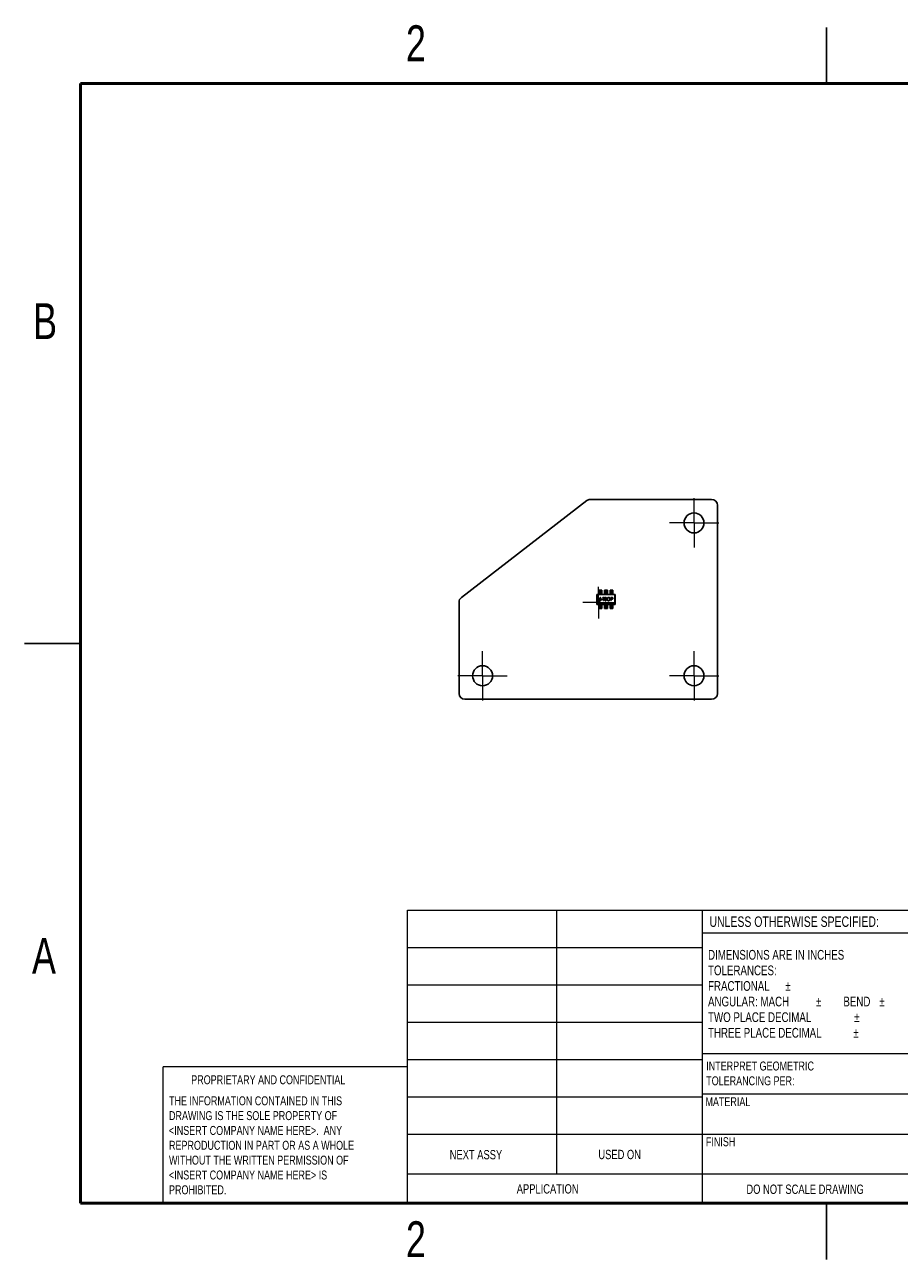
# Model space of a CAD drawing. Header units: millimetres. Extents: x 3 to 276, y 3 to 213.
# Tile 1 of 2: x 3 to 152, y 3 to 213. Entities that reach past the tile are written whole.
import ezdxf

# ---------------------------------------------------------------- set-up
doc = ezdxf.new("R2010")
doc.units = ezdxf.units.MM
doc.styles.add('SLDTEXTSTYLE0', font='TXT', dxfattribs={"width": 0.75})

# ---------------------------------------------------------------- blocks, each defined once
blk = doc.blocks.new('SW_NOTE_0')
at = {"color": 0, "linetype": 'Continuous', "lineweight": 0, "char_height": 1.524, "attachment_point": 1, "style": 'SLDTEXTSTYLE0'}
for s, insert in [('INTERPRET GEOMETRIC', (0, 1.96)), ('TOLERANCING PER:', (0, -0.56))]:
    blk.add_mtext(s, dxfattribs=dict(at, insert=insert))
blk = doc.blocks.new('SW_NOTE_0_1')
at = {"color": 0, "linetype": 'Continuous', "lineweight": 0, "char_height": 1.651, "attachment_point": 1, "style": 'SLDTEXTSTYLE0'}
for s, insert in [('DIMENSIONS ARE IN INCHES', (0, 2.13)), ('TOLERANCES:', (0, -0.52)), ('FRACTIONAL', (0, -3.17)), ('%%p', (13.15, -3.17)), ('ANGULAR: MACH', (0, -5.82)), ('%%p', (18.37, -5.82)), ('BEND', (23.04, -5.82)), ('%%p', (29.16, -5.82)), ('%%p', (24.88, -8.48)), ('TWO PLACE DECIMAL', (0, -8.48)), ('THREE PLACE DECIMAL', (0, -11.13)), ('%%p', (24.73, -11.13))]:
    blk.add_mtext(s, dxfattribs=dict(at, insert=insert))
blk = doc.blocks.new('SW_NOTE_0_2')
at = {"color": 0, "linetype": 'Continuous', "lineweight": 0, "char_height": 1.524, "attachment_point": 1, "style": 'SLDTEXTSTYLE0'}
for s, insert in [('THE INFORMATION CONTAINED IN THIS', (0, 1.96)), ('DRAWING IS THE SOLE PROPERTY OF', (0, -0.56)), ('<INSERT COMPANY NAME HERE>.  ANY', (0, -3.08)), ('REPRODUCTION IN PART OR AS A WHOLE', (0, -5.61)), ('WITHOUT THE WRITTEN PERMISSION OF', (0, -8.13)), ('<INSERT COMPANY NAME HERE> IS', (0, -10.66)), ('PROHIBITED.', (0, -13.18))]:
    blk.add_mtext(s, dxfattribs=dict(at, insert=insert))
blk = doc.blocks.new('SW_CENTERMARKSYMBOL_0')
at = {"color": 0, "linetype": 'Continuous', "lineweight": 18}
for p, q in [((0, 2.5), (0, 2.675)), ((0, 0), (0, 2.5)), ((-2.5, 0), (-2.675, 0)), ((0, 0), (-2.5, 0)), ((0, 0), (0, -2.5)), ((0, 0), (2.5, 0)), ((2.5, 0), (2.675, 0)), ((0, -2.5), (0, -2.675))]:
    blk.add_line(p, q, dxfattribs=at)
blk = doc.blocks.new('SW_CENTERMARKSYMBOL_1')
at = {"color": 0, "linetype": 'Continuous', "lineweight": 18}
for p, q in [((0, 2.5), (0, 4.2)), ((0, 0), (0, 2.5)), ((-2.5, 0), (-4.2, 0)), ((0, 0), (-2.5, 0)), ((0, 0), (0, -2.5)), ((0, 0), (2.5, 0)), ((2.5, 0), (4.2, 0)), ((0, -2.5), (0, -4.2))]:
    blk.add_line(p, q, dxfattribs=at)
blk = doc.blocks.new('SW_CENTERMARKSYMBOL_2')
at = {"color": 0, "linetype": 'Continuous', "lineweight": 18}
for p, q in [((0, 2.5), (0, 4.2)), ((0, 0), (0, 2.5)), ((-2.5, 0), (-4.2, 0)), ((0, 0), (-2.5, 0)), ((0, 0), (0, -2.5)), ((0, 0), (2.5, 0)), ((2.5, 0), (4.2, 0)), ((0, -2.5), (0, -4.2))]:
    blk.add_line(p, q, dxfattribs=at)
blk = doc.blocks.new('SW_CENTERMARKSYMBOL_3')
at = {"color": 0, "linetype": 'Continuous', "lineweight": 18}
for p, q in [((0, 2.5), (0, 4.2)), ((0, 0), (0, 2.5)), ((-2.5, 0), (-4.2, 0)), ((0, 0), (-2.5, 0)), ((0, 0), (0, -2.5)), ((0, 0), (2.5, 0)), ((2.5, 0), (4.2, 0)), ((0, -2.5), (0, -4.2))]:
    blk.add_line(p, q, dxfattribs=at)

msp = doc.modelspace()

# ---------------------------------------------------------------- linework, layer by layer
at = {"color": 7, "linetype": 'Continuous', "lineweight": 25}
for p, q in [((139.7, 212.72), (139.7, 203.2)), ((139.7, 203.2), (139.7, 212.72)), ((120.13, 132.44), (99.47, 132.44)), ((77.52, 115.74), (98.86, 132.23)), ((121.13, 99.44), (121.13, 131.44)), ((100.61, 116.26), (100.58, 116.29)), ((103.68, 116.29), (100.58, 116.29)), ((100.58, 116.29), (100.58, 114.59)), ((100.61, 116.26), (100.61, 114.63)), ((103.64, 116.26), (100.61, 116.26)), ((100.93, 116.99), (101.43, 116.99)), ((100.93, 116.77), (100.93, 116.99)), ((100.93, 116.77), (101.43, 116.77)), ((100.93, 116.67), (100.93, 116.77)), ((100.93, 116.67), (101.43, 116.67)), ((100.93, 116.63), (100.93, 116.67)), ((100.93, 116.53), (100.93, 116.63)), ((100.93, 116.63), (101.43, 116.63)), ((100.93, 116.29), (100.93, 116.53)), ((100.93, 116.53), (101.43, 116.53)), ((100.93, 116.29), (101.43, 116.29)), ((101.06, 115.52), (101.21, 115.76)), ((101.25, 115.73), (101.11, 115.52)), ((101.21, 115.76), (101.25, 115.73)), ((101.43, 116.77), (101.43, 116.99)), ((101.43, 116.67), (101.43, 116.77)), ((101.43, 116.63), (101.43, 116.67)), ((101.43, 116.53), (101.43, 116.63)), ((101.43, 116.29), (101.43, 116.53)), ((101.61, 115.75), (101.89, 115.75)), ((101.61, 115.69), (101.61, 115.75)), ((101.72, 115.69), (101.61, 115.69)), ((101.72, 115.22), (101.72, 115.69)), ((101.77, 115.69), (101.77, 115.22)), ((101.89, 115.69), (101.77, 115.69)), ((101.88, 116.99), (102.38, 116.99)), ((101.88, 116.77), (101.88, 116.99)), ((101.88, 116.77), (102.38, 116.77)), ((101.88, 116.67), (101.88, 116.77)), ((101.88, 116.67), (102.38, 116.67)), ((101.88, 116.63), (101.88, 116.67)), ((101.88, 116.53), (101.88, 116.63)), ((101.88, 116.63), (102.38, 116.63)), ((101.88, 116.53), (102.38, 116.53)), ((101.88, 116.29), (101.88, 116.53)), ((101.88, 116.29), (102.38, 116.29)), ((101.89, 115.75), (101.89, 115.69)), ((102.22, 115.67), (102.18, 115.64)), ((102.38, 116.77), (102.38, 116.99)), ((102.38, 116.67), (102.38, 116.77)), ((102.38, 116.63), (102.38, 116.67)), ((102.38, 116.53), (102.38, 116.63)), ((102.38, 116.29), (102.38, 116.53)), ((102.83, 116.99), (103.33, 116.99)), ((102.83, 116.77), (102.83, 116.99)), ((102.83, 116.77), (103.33, 116.77)), ((102.83, 116.67), (102.83, 116.77)), ((102.83, 116.67), (103.33, 116.67)), ((102.83, 116.63), (102.83, 116.67)), ((102.83, 116.53), (102.83, 116.63)), ((102.83, 116.63), (103.33, 116.63)), ((102.83, 116.53), (103.33, 116.53)), ((102.83, 116.29), (102.83, 116.53)), ((102.83, 116.29), (103.33, 116.29)), ((102.97, 115.75), (103.08, 115.75)), ((102.97, 115.22), (102.97, 115.75)), ((103.12, 115.69), (103.02, 115.69)), ((103.02, 115.69), (103.02, 115.52)), ((103.02, 115.52), (103.11, 115.52)), ((103.33, 116.77), (103.33, 116.99)), ((103.33, 116.67), (103.33, 116.77)), ((103.33, 116.63), (103.33, 116.67)), ((103.33, 116.53), (103.33, 116.63)), ((103.33, 116.29), (103.33, 116.53)), ((103.64, 116.26), (103.68, 116.29)), ((103.64, 114.63), (103.64, 116.26)), ((103.68, 114.59), (103.68, 116.29)), ((77.13, 114.95), (77.13, 99.44)), ((100.61, 114.63), (100.58, 114.59)), ((100.58, 114.59), (103.68, 114.59)), ((100.61, 114.63), (103.64, 114.63)), ((101.43, 114.59), (100.93, 114.59)), ((100.93, 114.59), (100.93, 114.35)), ((101.43, 114.35), (100.93, 114.35)), ((100.93, 114.35), (100.93, 114.25)), ((101.43, 114.25), (100.93, 114.25)), ((100.93, 114.25), (100.93, 114.21)), ((101.43, 114.21), (100.93, 114.21)), ((100.93, 114.21), (100.93, 114.11)), ((101.43, 114.11), (100.93, 114.11)), ((100.93, 114.11), (100.93, 113.89)), ((101.43, 113.89), (100.93, 113.89)), ((101.38, 115.45), (101.58, 115.45)), ((101.38, 115.4), (101.38, 115.45)), ((101.58, 115.4), (101.38, 115.4)), ((101.43, 114.59), (101.43, 114.35)), ((101.43, 114.35), (101.43, 114.25)), ((101.43, 114.25), (101.43, 114.21)), ((101.43, 114.21), (101.43, 114.11)), ((101.43, 114.11), (101.43, 113.89)), ((101.58, 115.45), (101.58, 115.4)), ((101.77, 115.22), (101.72, 115.22)), ((102.38, 114.59), (101.88, 114.59)), ((101.88, 114.59), (101.88, 114.35)), ((102.38, 114.35), (101.88, 114.35)), ((101.88, 114.35), (101.88, 114.25)), ((102.38, 114.25), (101.88, 114.25)), ((101.88, 114.25), (101.88, 114.21)), ((102.38, 114.21), (101.88, 114.21)), ((101.88, 114.21), (101.88, 114.11)), ((102.38, 114.11), (101.88, 114.11)), ((101.88, 114.11), (101.88, 113.89)), ((102.38, 113.89), (101.88, 113.89)), ((101.91, 115.32), (101.96, 115.35)), ((102.38, 114.59), (102.38, 114.35)), ((102.38, 114.35), (102.38, 114.25)), ((102.38, 114.25), (102.38, 114.21)), ((102.38, 114.21), (102.38, 114.11)), ((102.38, 114.11), (102.38, 113.89)), ((103.33, 114.59), (102.83, 114.59)), ((102.83, 114.59), (102.83, 114.35)), ((103.33, 114.35), (102.83, 114.35)), ((102.83, 114.35), (102.83, 114.25)), ((103.33, 114.25), (102.83, 114.25)), ((102.83, 114.25), (102.83, 114.21)), ((103.33, 114.21), (102.83, 114.21)), ((102.83, 114.21), (102.83, 114.11)), ((103.33, 114.11), (102.83, 114.11)), ((102.83, 114.11), (102.83, 113.89)), ((103.33, 113.89), (102.83, 113.89)), ((103.02, 115.22), (102.97, 115.22)), ((103.02, 115.46), (103.02, 115.22)), ((103.06, 115.46), (103.02, 115.46)), ((103.33, 114.59), (103.33, 114.35)), ((103.33, 114.35), (103.33, 114.25)), ((103.33, 114.25), (103.33, 114.21)), ((103.33, 114.21), (103.33, 114.11)), ((103.33, 114.11), (103.33, 113.89)), ((103.64, 114.63), (103.68, 114.59)), ((3.17, 107.95), (12.7, 107.95)), ((12.7, 107.95), (3.17, 107.95)), ((78.13, 98.44), (120.13, 98.44)), ((139.7, 3.17), (139.7, 12.7)), ((139.7, 12.7), (139.7, 3.17))]:
    msp.add_line(p, q, dxfattribs=at)
at = {"color": 7, "linetype": 'Continuous', "lineweight": 50}
for p, q in [((12.7, 12.7), (12.7, 203.2)), ((12.7, 203.2), (266.7, 203.2)), ((266.7, 12.7), (12.7, 12.7))]:
    msp.add_line(p, q, dxfattribs=at)
at = {"color": 7, "linetype": 'Continuous', "lineweight": 18}
for p, q in [((68.35, 62.59), (266.7, 62.59)), ((68.35, 12.7), (68.35, 62.59)), ((93.7, 62.59), (93.7, 17.69)), ((118.57, 12.7), (118.57, 62.59)), ((153.55, 58.67), (118.57, 58.67)), ((68.35, 56.24), (118.57, 56.24)), ((68.35, 49.89), (118.57, 49.89)), ((68.35, 43.54), (118.57, 43.54)), ((118.57, 38.19), (153.66, 38.19)), ((26.77, 12.7), (26.77, 35.92)), ((68.35, 35.92), (26.77, 35.92)), ((68.35, 37.19), (118.57, 37.19)), ((68.35, 30.84), (118.57, 30.84)), ((118.57, 31.34), (153.66, 31.34)), ((68.35, 24.49), (118.57, 24.49)), ((118.57, 24.48), (153.55, 24.48)), ((68.35, 17.69), (153.55, 17.69))]:
    msp.add_line(p, q, dxfattribs=at)
at = {"color": 7, "linetype": 'Continuous', "lineweight": 25}
for centre, radius in [((117.13, 128.44), 1.7), ((100.86, 114.88), 0.175), ((81.13, 102.44), 1.7), ((117.13, 102.44), 1.7)]:
    msp.add_circle(centre, radius, dxfattribs=at)
for centre, start, end in [((99.47, 131.44), 90, 127.6942), ((120.13, 131.44), 0, 90), ((78.13, 114.95), 127.6942, 180), ((78.13, 99.44), 180, 270), ((120.13, 99.44), 270, 0)]:
    msp.add_arc(centre, 1, start, end, dxfattribs=at)
for points, knots in [([(101, 115.37), (101, 115.37), (101, 115.38), (101, 115.4), (101, 115.42), (101.01, 115.43), (101.01, 115.44), (101.02, 115.45), (101.02, 115.46), (101.03, 115.47), (101.03, 115.49), (101.04, 115.5), (101.05, 115.51), (101.05, 115.52), (101.06, 115.52)], [0, 0, 0, 0, 0.097818, 0.199726, 0.305276, 0.415811, 0.474472, 0.537274, 0.603657, 0.674299, 0.749834, 0.828598, 0.912378, 1, 1, 1, 1]), ([(101.11, 115.52), (101.12, 115.52), (101.14, 115.52), (101.16, 115.52), (101.17, 115.52)], [0, 0, 0, 0, 0.512659, 1, 1, 1, 1]), ([(101.17, 115.52), (101.17, 115.52), (101.18, 115.52), (101.2, 115.52), (101.21, 115.52), (101.23, 115.51), (101.24, 115.51), (101.25, 115.5), (101.27, 115.49), (101.28, 115.48), (101.29, 115.47), (101.3, 115.46), (101.31, 115.44), (101.31, 115.43), (101.32, 115.41), (101.32, 115.4), (101.32, 115.38), (101.32, 115.37), (101.32, 115.37)], [0, 0, 0, 0, 0.065231, 0.128405, 0.190067, 0.250943, 0.311546, 0.372863, 0.435024, 0.499072, 0.563091, 0.62551, 0.68668, 0.747283, 0.808563, 0.870742, 0.934341, 1, 1, 1, 1]), ([(101.95, 115.64), (101.95, 115.64), (101.95, 115.66), (101.95, 115.67), (101.96, 115.69), (101.96, 115.7), (101.97, 115.71), (101.98, 115.73), (102, 115.74), (102.01, 115.75), (102.03, 115.75), (102.04, 115.76), (102.06, 115.76), (102.07, 115.76), (102.08, 115.76)], [0, 0, 0, 0, 0.083785, 0.16578, 0.24628, 0.327461, 0.408797, 0.489715, 0.571376, 0.655523, 0.741019, 0.826547, 0.911989, 1, 1, 1, 1]), ([(101.98, 115.56), (101.97, 115.56), (101.97, 115.57), (101.96, 115.58), (101.96, 115.59), (101.95, 115.6), (101.95, 115.61), (101.95, 115.62), (101.95, 115.63), (101.95, 115.64), (101.95, 115.64)], [0, 0, 0, 0, 0.1335068, 0.262559, 0.3882644, 0.5126674, 0.6337223, 0.7553939, 0.8775529, 1, 1, 1, 1]), ([(102.06, 115.49), (102.06, 115.49), (102.05, 115.5), (102.03, 115.51), (102.02, 115.52), (102.01, 115.53), (102, 115.54), (101.99, 115.54), (101.98, 115.55), (101.98, 115.56), (101.98, 115.56)], [0, 0, 0, 0, 0.1815353, 0.3470817, 0.4955678, 0.6283573, 0.7455197, 0.8458308, 0.9307818, 1, 1, 1, 1]), ([(102.07, 115.71), (102.07, 115.71), (102.06, 115.71), (102.04, 115.7), (102.03, 115.7), (102.02, 115.69), (102.01, 115.68), (102, 115.67), (102, 115.65), (101.99, 115.65), (101.99, 115.64)], [0, 0, 0, 0, 0.143073, 0.275903, 0.402371, 0.528414, 0.650356, 0.765895, 0.880774, 1, 1, 1, 1]), ([(101.99, 115.64), (101.99, 115.64), (101.99, 115.63), (102, 115.62), (102, 115.62), (102, 115.61), (102.01, 115.6), (102.01, 115.59), (102.02, 115.58), (102.03, 115.58), (102.03, 115.57)], [0, 0, 0, 0, 0.107285, 0.214746, 0.322939, 0.434116, 0.553412, 0.686073, 0.834256, 1, 1, 1, 1]), ([(102.03, 115.57), (102.03, 115.57), (102.03, 115.57), (102.04, 115.56), (102.04, 115.56), (102.05, 115.55), (102.06, 115.55), (102.07, 115.54), (102.09, 115.53), (102.1, 115.52), (102.1, 115.52)], [0, 0, 0, 0, 0.052594, 0.124952, 0.218094, 0.333502, 0.468789, 0.624938, 0.801683, 1, 1, 1, 1]), ([(102.18, 115.64), (102.17, 115.64), (102.17, 115.65), (102.16, 115.66), (102.15, 115.67), (102.15, 115.67), (102.14, 115.68), (102.13, 115.69), (102.13, 115.69), (102.12, 115.7), (102.11, 115.7), (102.1, 115.7), (102.09, 115.71), (102.08, 115.71), (102.07, 115.71)], [0, 0, 0, 0, 0.098469, 0.189629, 0.274184, 0.352183, 0.423199, 0.488551, 0.548473, 0.60144, 0.701198, 0.799592, 0.898545, 1, 1, 1, 1]), ([(102.08, 115.76), (102.08, 115.76), (102.1, 115.76), (102.11, 115.76), (102.13, 115.75), (102.15, 115.74), (102.16, 115.74), (102.17, 115.73), (102.17, 115.72), (102.18, 115.72), (102.19, 115.71), (102.2, 115.7), (102.21, 115.68), (102.22, 115.68), (102.22, 115.67)], [0, 0, 0, 0, 0.107233, 0.213252, 0.31883, 0.426794, 0.483646, 0.543604, 0.608308, 0.677127, 0.750686, 0.828713, 0.91219, 1, 1, 1, 1]), ([(102.1, 115.52), (102.11, 115.52), (102.12, 115.51), (102.13, 115.5), (102.15, 115.48), (102.16, 115.47), (102.17, 115.46), (102.18, 115.45), (102.19, 115.44), (102.2, 115.43), (102.21, 115.41), (102.22, 115.39), (102.22, 115.37), (102.22, 115.36), (102.23, 115.35)], [0, 0, 0, 0, 0.096972, 0.187773, 0.272396, 0.351321, 0.424335, 0.491909, 0.554233, 0.611268, 0.716348, 0.81454, 0.908495, 1, 1, 1, 1]), ([(102.31, 115.48), (102.31, 115.49), (102.31, 115.5), (102.31, 115.52), (102.31, 115.54), (102.32, 115.56), (102.32, 115.57), (102.33, 115.59), (102.33, 115.61), (102.34, 115.62), (102.35, 115.64), (102.36, 115.65), (102.37, 115.67), (102.39, 115.68), (102.4, 115.69), (102.41, 115.71), (102.43, 115.72), (102.44, 115.73), (102.46, 115.73), (102.48, 115.74), (102.49, 115.75), (102.51, 115.75), (102.53, 115.76), (102.54, 115.76), (102.56, 115.76), (102.58, 115.76), (102.58, 115.76)], [0, 0, 0, 0, 0.043209, 0.085873, 0.12812, 0.170152, 0.211918, 0.253753, 0.296006, 0.338443, 0.381015, 0.42282, 0.464089, 0.505126, 0.545975, 0.586985, 0.628339, 0.670084, 0.711992, 0.753039, 0.794049, 0.834886, 0.875498, 0.916547, 0.958004, 1, 1, 1, 1]), ([(102.58, 115.71), (102.58, 115.71), (102.57, 115.71), (102.55, 115.71), (102.54, 115.7), (102.52, 115.7), (102.51, 115.7), (102.5, 115.69), (102.48, 115.68), (102.47, 115.68), (102.46, 115.67), (102.44, 115.66), (102.43, 115.65), (102.42, 115.64), (102.41, 115.63), (102.4, 115.62), (102.39, 115.61), (102.38, 115.6), (102.38, 115.58), (102.37, 115.57), (102.37, 115.56), (102.36, 115.54), (102.36, 115.53), (102.36, 115.51), (102.35, 115.5), (102.35, 115.49), (102.35, 115.48)], [0, 0, 0, 0, 0.042023, 0.083645, 0.124984, 0.166247, 0.207702, 0.249631, 0.291742, 0.334743, 0.37746, 0.419556, 0.461044, 0.502096, 0.542891, 0.583801, 0.624864, 0.666225, 0.707399, 0.748557, 0.789655, 0.83074, 0.87207, 0.913993, 0.956498, 1, 1, 1, 1]), ([(102.58, 115.76), (102.59, 115.76), (102.61, 115.76), (102.64, 115.76), (102.67, 115.75), (102.69, 115.74), (102.72, 115.73), (102.74, 115.72), (102.76, 115.7), (102.78, 115.68), (102.8, 115.66), (102.82, 115.64), (102.83, 115.62), (102.84, 115.59), (102.85, 115.57), (102.86, 115.54), (102.86, 115.51), (102.86, 115.49), (102.86, 115.48)], [0, 0, 0, 0, 0.06657, 0.130749, 0.193413, 0.254989, 0.316114, 0.377262, 0.439401, 0.502971, 0.566525, 0.628231, 0.689091, 0.749345, 0.81017, 0.87161, 0.934869, 1, 1, 1, 1]), ([(102.82, 115.48), (102.82, 115.49), (102.82, 115.5), (102.81, 115.51), (102.81, 115.53), (102.81, 115.54), (102.8, 115.56), (102.8, 115.57), (102.79, 115.58), (102.79, 115.6), (102.78, 115.61), (102.77, 115.62), (102.76, 115.63), (102.75, 115.64), (102.74, 115.65), (102.73, 115.66), (102.71, 115.67), (102.7, 115.68), (102.69, 115.68), (102.67, 115.69), (102.66, 115.7), (102.64, 115.7), (102.63, 115.7), (102.61, 115.71), (102.6, 115.71), (102.59, 115.71), (102.58, 115.71)], [0, 0, 0, 0, 0.042915, 0.08513, 0.126473, 0.167453, 0.207976, 0.248249, 0.28875, 0.32967, 0.370537, 0.411129, 0.451819, 0.492406, 0.533486, 0.575263, 0.617441, 0.660672, 0.70394, 0.746868, 0.789079, 0.831104, 0.873238, 0.915166, 0.957381, 1, 1, 1, 1]), ([(103.08, 115.75), (103.08, 115.75), (103.1, 115.75), (103.12, 115.75), (103.13, 115.75), (103.15, 115.75), (103.16, 115.75), (103.18, 115.74), (103.19, 115.74), (103.19, 115.74), (103.2, 115.74)], [0, 0, 0, 0, 0.176956, 0.339055, 0.486318, 0.618781, 0.735619, 0.838742, 0.926457, 1, 1, 1, 1]), ([(103.11, 115.52), (103.12, 115.52), (103.12, 115.52), (103.14, 115.52), (103.15, 115.52), (103.16, 115.52), (103.17, 115.52), (103.18, 115.52), (103.19, 115.52), (103.2, 115.53), (103.21, 115.53), (103.22, 115.54), (103.23, 115.55), (103.23, 115.56), (103.24, 115.57), (103.25, 115.58), (103.25, 115.59), (103.25, 115.6), (103.25, 115.61)], [0, 0, 0, 0, 0.072538, 0.140034, 0.202496, 0.260575, 0.313228, 0.361583, 0.404878, 0.444127, 0.5164, 0.586507, 0.655085, 0.724384, 0.793974, 0.861638, 0.930111, 1, 1, 1, 1]), ([(103.25, 115.61), (103.25, 115.61), (103.25, 115.62), (103.25, 115.63), (103.24, 115.64), (103.23, 115.65), (103.23, 115.66), (103.22, 115.67), (103.21, 115.68), (103.2, 115.68), (103.19, 115.69), (103.18, 115.69), (103.17, 115.69), (103.16, 115.69), (103.15, 115.69), (103.14, 115.69), (103.13, 115.69), (103.12, 115.69), (103.12, 115.69)], [0, 0, 0, 0, 0.070044, 0.139238, 0.208197, 0.279173, 0.349987, 0.418354, 0.48761, 0.557411, 0.59533, 0.637964, 0.685913, 0.738185, 0.796103, 0.858517, 0.926658, 1, 1, 1, 1]), ([(103.3, 115.61), (103.3, 115.6), (103.3, 115.59), (103.3, 115.58), (103.29, 115.57), (103.29, 115.56), (103.29, 115.55), (103.28, 115.54), (103.28, 115.53), (103.27, 115.52), (103.26, 115.51), (103.25, 115.5), (103.24, 115.5), (103.24, 115.49), (103.23, 115.48), (103.21, 115.48), (103.2, 115.48), (103.2, 115.47), (103.19, 115.47)], [0, 0, 0, 0, 0.070119, 0.137192, 0.202016, 0.264631, 0.326117, 0.38601, 0.445812, 0.505298, 0.564633, 0.624283, 0.683902, 0.743953, 0.805388, 0.868388, 0.933084, 1, 1, 1, 1]), ([(103.2, 115.74), (103.2, 115.74), (103.21, 115.74), (103.22, 115.73), (103.23, 115.73), (103.24, 115.72), (103.25, 115.72), (103.25, 115.71), (103.26, 115.7), (103.27, 115.69), (103.28, 115.69), (103.28, 115.68), (103.29, 115.67), (103.29, 115.65), (103.29, 115.64), (103.3, 115.63), (103.3, 115.62), (103.3, 115.61), (103.3, 115.61)], [0, 0, 0, 0, 0.062481, 0.12349, 0.183411, 0.243153, 0.302127, 0.36171, 0.421842, 0.482932, 0.544552, 0.605681, 0.66768, 0.729984, 0.794551, 0.860346, 0.928907, 1, 1, 1, 1]), ([(101.16, 115.21), (101.15, 115.21), (101.14, 115.21), (101.12, 115.21), (101.1, 115.22), (101.08, 115.23), (101.06, 115.24), (101.04, 115.25), (101.03, 115.27), (101.02, 115.29), (101.01, 115.3), (101, 115.32), (101, 115.35), (101, 115.36), (101, 115.37)], [0, 0, 0, 0, 0.084335, 0.167052, 0.249566, 0.33274, 0.415915, 0.497828, 0.580373, 0.6646, 0.749467, 0.83251, 0.915639, 1, 1, 1, 1]), ([(101.16, 115.47), (101.15, 115.47), (101.14, 115.47), (101.13, 115.47), (101.12, 115.47), (101.11, 115.46), (101.1, 115.46), (101.09, 115.45), (101.08, 115.45), (101.08, 115.44), (101.07, 115.43), (101.06, 115.42), (101.06, 115.41), (101.05, 115.41), (101.05, 115.4), (101.05, 115.39), (101.04, 115.38), (101.04, 115.37), (101.04, 115.37)], [0, 0, 0, 0, 0.0705993, 0.1379009, 0.2031962, 0.2667897, 0.3291064, 0.3906535, 0.4526531, 0.515748, 0.5779263, 0.63893, 0.6983507, 0.757296, 0.8163938, 0.8762669, 0.9368171, 1, 1, 1, 1]), ([(101.04, 115.37), (101.04, 115.36), (101.04, 115.35), (101.05, 115.34), (101.05, 115.33), (101.05, 115.32), (101.06, 115.32), (101.06, 115.31), (101.07, 115.3), (101.08, 115.29), (101.09, 115.28), (101.1, 115.28), (101.11, 115.27), (101.12, 115.27), (101.13, 115.26), (101.14, 115.26), (101.15, 115.26), (101.16, 115.26), (101.16, 115.26)], [0, 0, 0, 0, 0.061842, 0.121262, 0.180746, 0.239231, 0.298308, 0.358183, 0.420359, 0.484792, 0.549938, 0.613718, 0.676681, 0.739154, 0.8022, 0.86674, 0.93205, 1, 1, 1, 1]), ([(101.28, 115.37), (101.28, 115.37), (101.28, 115.38), (101.27, 115.39), (101.27, 115.4), (101.27, 115.41), (101.26, 115.41), (101.26, 115.42), (101.25, 115.43), (101.24, 115.44), (101.23, 115.45), (101.22, 115.45), (101.21, 115.46), (101.2, 115.46), (101.19, 115.47), (101.18, 115.47), (101.17, 115.47), (101.16, 115.47), (101.16, 115.47)], [0, 0, 0, 0, 0.061138, 0.119994, 0.178225, 0.236256, 0.294929, 0.354716, 0.41673, 0.480664, 0.545832, 0.609758, 0.672971, 0.736017, 0.799839, 0.864775, 0.931088, 1, 1, 1, 1]), ([(101.32, 115.37), (101.32, 115.36), (101.32, 115.35), (101.32, 115.32), (101.31, 115.3), (101.3, 115.29), (101.29, 115.27), (101.28, 115.25), (101.26, 115.24), (101.24, 115.23), (101.22, 115.22), (101.2, 115.21), (101.18, 115.21), (101.16, 115.21), (101.16, 115.21)], [0, 0, 0, 0, 0.085948, 0.169125, 0.250399, 0.33229, 0.413364, 0.494172, 0.576022, 0.660757, 0.745783, 0.830044, 0.914028, 1, 1, 1, 1]), ([(101.16, 115.26), (101.16, 115.26), (101.17, 115.26), (101.18, 115.26), (101.19, 115.26), (101.2, 115.27), (101.21, 115.27), (101.22, 115.28), (101.23, 115.28), (101.24, 115.29), (101.25, 115.3), (101.26, 115.31), (101.26, 115.32), (101.27, 115.32), (101.27, 115.33), (101.27, 115.34), (101.28, 115.35), (101.28, 115.36), (101.28, 115.37)], [0, 0, 0, 0, 0.067962, 0.133283, 0.197835, 0.260892, 0.323377, 0.38635, 0.449638, 0.514795, 0.57924, 0.641814, 0.701359, 0.760727, 0.819222, 0.878716, 0.938147, 1, 1, 1, 1]), ([(102.07, 115.21), (102.07, 115.21), (102.06, 115.21), (102.05, 115.21), (102.04, 115.21), (102.03, 115.21), (102.02, 115.22), (102.01, 115.22), (102, 115.23), (101.99, 115.23), (101.98, 115.24), (101.97, 115.25), (101.96, 115.26), (101.95, 115.27), (101.94, 115.28), (101.93, 115.29), (101.92, 115.31), (101.92, 115.32), (101.91, 115.32)], [0, 0, 0, 0, 0.057208, 0.113696, 0.169178, 0.224159, 0.27872, 0.333794, 0.389241, 0.445822, 0.503704, 0.564294, 0.627975, 0.695038, 0.765373, 0.839611, 0.917538, 1, 1, 1, 1]), ([(101.96, 115.35), (101.96, 115.34), (101.97, 115.33), (101.98, 115.31), (102, 115.29), (102.01, 115.28), (102.03, 115.27), (102.04, 115.27), (102.06, 115.26), (102.07, 115.26), (102.07, 115.26)], [0, 0, 0, 0, 0.159004, 0.304646, 0.438547, 0.562322, 0.677433, 0.786897, 0.893611, 1, 1, 1, 1]), ([(102.16, 115.4), (102.16, 115.4), (102.15, 115.41), (102.14, 115.42), (102.13, 115.43), (102.12, 115.44), (102.11, 115.45), (102.09, 115.46), (102.08, 115.47), (102.07, 115.48), (102.06, 115.49)], [0, 0, 0, 0, 0.090279, 0.18953, 0.299198, 0.418926, 0.548376, 0.688136, 0.839084, 1, 1, 1, 1]), ([(102.07, 115.26), (102.08, 115.26), (102.09, 115.26), (102.1, 115.26), (102.11, 115.27), (102.13, 115.27), (102.14, 115.28), (102.15, 115.29), (102.16, 115.3), (102.16, 115.31), (102.17, 115.32), (102.17, 115.33), (102.18, 115.34), (102.18, 115.35), (102.18, 115.35)], [0, 0, 0, 0, 0.0912636, 0.1809303, 0.2700882, 0.3601561, 0.4483425, 0.5326658, 0.6138337, 0.6939815, 0.772716, 0.8493352, 0.9239673, 1, 1, 1, 1]), ([(102.23, 115.35), (102.23, 115.34), (102.22, 115.33), (102.22, 115.32), (102.22, 115.31), (102.21, 115.29), (102.21, 115.28), (102.2, 115.27), (102.19, 115.26), (102.18, 115.25), (102.17, 115.24), (102.16, 115.23), (102.15, 115.22), (102.13, 115.22), (102.12, 115.21), (102.1, 115.21), (102.09, 115.21), (102.08, 115.21), (102.07, 115.21)], [0, 0, 0, 0, 0.061484, 0.121775, 0.18092, 0.240256, 0.300114, 0.361146, 0.423501, 0.488669, 0.553954, 0.617581, 0.680238, 0.742187, 0.804663, 0.868259, 0.93302, 1, 1, 1, 1]), ([(102.18, 115.35), (102.18, 115.35), (102.18, 115.36), (102.17, 115.38), (102.17, 115.39), (102.16, 115.4), (102.16, 115.4)], [0, 0, 0, 0, 0.234723, 0.477158, 0.728556, 1, 1, 1, 1]), ([(102.59, 115.21), (102.58, 115.21), (102.56, 115.21), (102.53, 115.21), (102.5, 115.22), (102.48, 115.23), (102.45, 115.24), (102.43, 115.25), (102.41, 115.27), (102.39, 115.29), (102.37, 115.31), (102.35, 115.33), (102.34, 115.35), (102.33, 115.38), (102.32, 115.4), (102.31, 115.43), (102.31, 115.45), (102.31, 115.47), (102.31, 115.48)], [0, 0, 0, 0, 0.065819, 0.129747, 0.192072, 0.253459, 0.31457, 0.37628, 0.439026, 0.503267, 0.567493, 0.629705, 0.691, 0.751452, 0.812004, 0.87315, 0.935635, 1, 1, 1, 1]), ([(102.35, 115.48), (102.35, 115.47), (102.35, 115.46), (102.36, 115.44), (102.36, 115.42), (102.37, 115.4), (102.38, 115.38), (102.39, 115.36), (102.41, 115.34), (102.42, 115.32), (102.44, 115.31), (102.46, 115.3), (102.48, 115.28), (102.5, 115.28), (102.52, 115.27), (102.54, 115.26), (102.56, 115.26), (102.58, 115.26), (102.58, 115.26)], [0, 0, 0, 0, 0.064504, 0.126899, 0.187747, 0.24815, 0.308586, 0.369583, 0.431827, 0.49618, 0.560668, 0.623504, 0.68526, 0.746537, 0.808327, 0.870486, 0.934317, 1, 1, 1, 1]), ([(102.58, 115.26), (102.59, 115.26), (102.6, 115.26), (102.61, 115.26), (102.63, 115.26), (102.64, 115.27), (102.66, 115.27), (102.67, 115.28), (102.69, 115.28), (102.7, 115.29), (102.71, 115.3), (102.73, 115.31), (102.74, 115.31), (102.75, 115.32), (102.76, 115.33), (102.77, 115.35), (102.78, 115.36), (102.79, 115.37), (102.79, 115.38), (102.8, 115.4), (102.8, 115.41), (102.81, 115.42), (102.81, 115.44), (102.81, 115.45), (102.82, 115.47), (102.82, 115.48), (102.82, 115.48)], [0, 0, 0, 0, 0.043633, 0.086538, 0.129177, 0.171436, 0.213416, 0.255266, 0.297369, 0.339941, 0.382347, 0.423953, 0.464871, 0.505572, 0.546003, 0.586568, 0.627065, 0.668271, 0.709549, 0.750428, 0.791096, 0.832027, 0.873136, 0.914611, 0.956956, 1, 1, 1, 1]), ([(102.86, 115.48), (102.86, 115.47), (102.86, 115.46), (102.86, 115.43), (102.85, 115.4), (102.84, 115.38), (102.83, 115.35), (102.82, 115.33), (102.8, 115.31), (102.78, 115.29), (102.76, 115.27), (102.74, 115.25), (102.72, 115.24), (102.69, 115.23), (102.67, 115.22), (102.64, 115.21), (102.61, 115.21), (102.6, 115.21), (102.59, 115.21)], [0, 0, 0, 0, 0.0652265, 0.128569, 0.1903204, 0.251378, 0.3123875, 0.3737887, 0.4364312, 0.5005668, 0.5646868, 0.6271355, 0.6884554, 0.7492457, 0.8101552, 0.8716709, 0.9347735, 1, 1, 1, 1]), ([(103.19, 115.47), (103.19, 115.47), (103.18, 115.47), (103.17, 115.47), (103.15, 115.47), (103.14, 115.47), (103.12, 115.46), (103.1, 115.46), (103.08, 115.46), (103.06, 115.46), (103.06, 115.46)], [0, 0, 0, 0, 0.075173, 0.164746, 0.268017, 0.385912, 0.517789, 0.663691, 0.824413, 1, 1, 1, 1])]:
    msp.add_open_spline(points, degree=3, knots=knots, dxfattribs=at)

# ---------------------------------------------------------------- block references
at = {"color": 7, "linetype": 'Continuous', "lineweight": 0}
for name, p in [('SW_CENTERMARKSYMBOL_3', (117.13, 128.44)), ('SW_CENTERMARKSYMBOL_0', (100.86, 114.88)), ('SW_CENTERMARKSYMBOL_1', (81.13, 102.44)), ('SW_CENTERMARKSYMBOL_2', (117.13, 102.44)), ('SW_NOTE_0_1', (119.52, 53.67)), ('SW_NOTE_0', (119.21, 34.86)), ('SW_NOTE_0_2', (27.75, 28.94))]:
    msp.add_blockref(name, p, dxfattribs=at)

# ---------------------------------------------------------------- texts
at = {"color": 7, "linetype": 'Continuous', "lineweight": 0, "style": 'SLDTEXTSTYLE0'}
for s, insert, char_height, attachment_point in [('2', (69.79, 213.09), 6.1, 2), ('B', (6.65, 165.81), 6.1, 2), ('UNLESS OTHERWISE SPECIFIED:', (119.76, 61.5), 1.778, 1), ('A', (6.46, 57.86), 6.1, 2), ('PROPRIETARY AND CONFIDENTIAL', (31.53, 34.48), 1.524, 1), ('MATERIAL', (119.08, 30.75), 1.524, 1), ('FINISH', (119.15, 23.94), 1.524, 1), ('NEXT ASSY', (75.54, 21.77), 1.587, 1), ('USED ON', (100.85, 21.8), 1.587, 1), ('APPLICATION', (86.95, 15.95), 1.5875, 1), ('DO NOT SCALE DRAWING', (136.05, 15.89), 1.5875, 2), ('2', (69.79, 9.64), 6.1, 2)]:
    msp.add_mtext(s, dxfattribs=dict(at, insert=insert, char_height=char_height, attachment_point=attachment_point))

doc.saveas('drawing.dxf')
